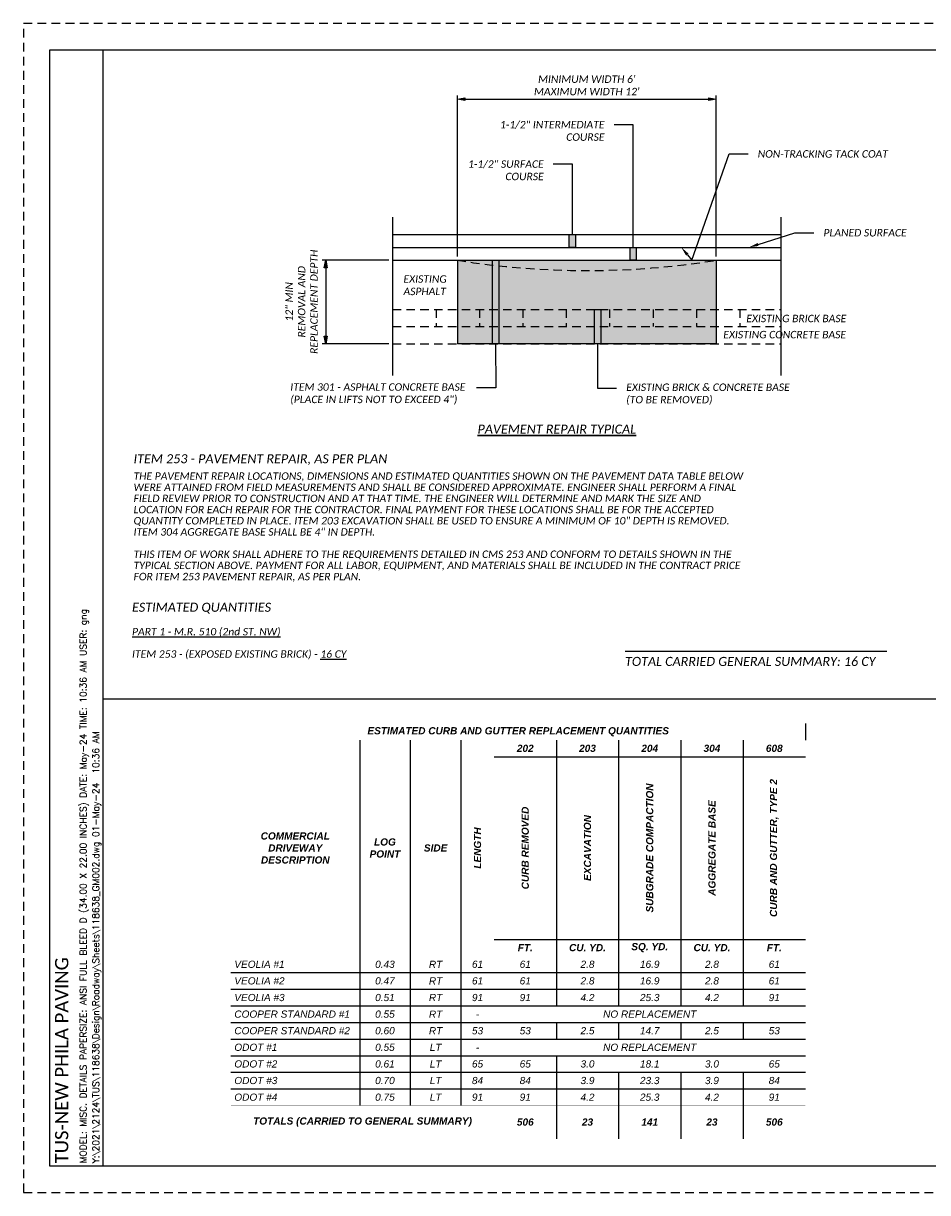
# Paper-space layout 'Layout1' of a CAD drawing. Header units: feet. Extents: x -19 to 34, y 0 to 22.
# Tile 2 of 3: x 0 to 17, y 0 to 22. Entities that reach past the tile are written whole.
import ezdxf
from ezdxf import colors
from ezdxf.entities.mleader import LeaderData, LeaderLine
from ezdxf.enums import TextEntityAlignment as Align
from ezdxf.math import Vec2, Vec3

# ---------------------------------------------------------------- set-up
doc = ezdxf.new("R2010")
doc.units = ezdxf.units.FT
doc.header["$MEASUREMENT"] = 0
doc.linetypes.add('3', pattern=[0.22, 0.16, -0.06])
doc.linetypes.add('OhDOT_USTN3', pattern=[0.22, 0.165, -0.055])
for name, color, linetype in [('SH_Border', 7, 'Continuous'), ('SH_Cut_Line', 7, 'OhDOT_USTN3'), ('SH_Data', 7, 'Continuous'), ('SH_Text', 7, 'Continuous'), ('SH_TextH', 4, 'Continuous'), ('XS_P_Pavt_Surface', 251, 'Continuous')]:
    doc.layers.add(name, color=color, linetype=linetype)
doc.styles.add('DwgStamp', font='romans.shx')
doc.styles.add('Font 70-Main Title', font='calibri.ttf', dxfattribs={"width": 1.15, "height": 0.25})
doc.styles.add('Slanted Normal (0.14) Font 31', font='calibrii.ttf', dxfattribs={"height": 0.14})
doc.styles.add('Slanted Sub-Title (0.17) Font 31', font='calibrii.ttf', dxfattribs={"height": 0.17})
doc.styles.add('Slanted-Normal', font='calibrii.ttf', dxfattribs={"height": 0.14})
doc.styles.add('Straight Sub-Title (0.17) Font 30', font='calibri.ttf', dxfattribs={"height": 0.17})
doc.styles.add('Straight-Sub Title', font='calibri.ttf', dxfattribs={"height": 0.17})
doc.dimstyles.new('Dec-1  Slanted', dxfattribs={"dimtxt": 0.14, "dimasz": 0.14, "dimexe": 0.07, "dimexo": 0.07, "dimgap": 0.07, "dimtad": 1, "dimdec": 1, "dimzin": 3, "dimdsep": 46, "dimtxsty": 'Slanted-Normal', "dimblk": 'Dim1', "dimcen": 0, "dimclrd": 95, "dimclre": 95, "dimclrt": 7, "dimaunit": 1, "dimadec": 3, "dimazin": 3, "dimtfac": 1, "dimtdec": 1, "dimtix": 1, "dimtofl": 0, "dimtmove": 1, "dimatfit": 3, "dimldrblk": 'Dim1', "dimfxl": 1, "dimtolj": 1, "dimtzin": 0, "dimlwd": -1, "dimlwe": -1, "dimarcsym": 0})
doc.dimstyles.new('Dec-2  Slanted', dxfattribs={"dimtxt": 0.14, "dimasz": 0.14, "dimexe": 0.07, "dimexo": 0.07, "dimgap": 0.07, "dimtad": 1, "dimzin": 3, "dimdsep": 46, "dimtxsty": 'Slanted-Normal', "dimblk": 'Dim1', "dimcen": 0, "dimclrd": 95, "dimclre": 95, "dimclrt": 7, "dimazin": 3, "dimtfac": 1, "dimtix": 1, "dimtofl": 0, "dimtmove": 1, "dimatfit": 3, "dimldrblk": 'Dim1', "dimfxl": 1, "dimtolj": 1, "dimtzin": 0, "dimlwd": -1, "dimlwe": -1, "dimarcsym": 0})

# ---------------------------------------------------------------- blocks, each defined once
blk = doc.blocks.new('BLKWO_NEW')
at = {"layer": 'SH_Border', "linetype": 'Continuous', "flags": 128}
blk.add_lwpolyline([(0.5, 21.5), (33.5, 21.5), (33.5, 0.5), (0.5, 0.5), (0.5, 21.5)], close=True, dxfattribs=at)
blk.add_lwpolyline([(1.5, 0.5), (1.5, 21.5)], dxfattribs=at)
at = {"layer": 'SH_Cut_Line', "color": 7, "linetype": 'OhDOT_USTN3', "flags": 128}
blk.add_lwpolyline([(0, 0), (34, 0), (34, 22), (0, 22), (0, 0)], close=True, dxfattribs=at)
at = {"layer": 'SH_Data', "style": 'Font 70-Main Title', "width": 1.15, "flags": 8}
blk.add_attdef('TITLEAREA2T', text='', height=0.25, rotation=90, dxfattribs=at).set_placement((32.75, 13), align=Align.MIDDLE_CENTER)
at = {"layer": 'SH_Data', "style": 'Straight-Sub Title'}
for tag, p in [('XXX', (32.75, 2)), ('XXX', (32.75, 1.5)), ('XXXXXX', (32.75, 1))]:
    blk.add_attdef(tag, text='', height=0.17, dxfattribs=at).set_placement(p, align=Align.BOTTOM_CENTER)
at = {"layer": 'SH_Data', "style": 'Straight Sub-Title (0.17) Font 30', "flags": 8}
blk.add_attdef('PROJECT', text='', height=0.25, rotation=90, dxfattribs=at).set_placement((0.721, 0.55), align=Align.MIDDLE_LEFT)
blk = doc.blocks.new('_None')
blk = doc.blocks.new('Dim1')
h = blk.add_hatch(color=4)
h.dxf.hatch_style = 1
h.paths.add_polyline_path([(0, 0), (-1, -0.2), (-1, 0.2)])
at = {"color": 4}
blk.add_lwpolyline([(0, 0), (-1, -0.2), (-1, 0.2), (0, 0)], dxfattribs=at)
blk = doc.blocks.new('*D1026')
at = {"layer": 'Defpoints', "color": 0, "linetype": 'Continuous', "transparency": 16777216}
for p in [(6.951, 17.543), (5.692, 15.973), (6.951, 15.973)]:
    blk.add_point(p, dxfattribs=at)
at = {"layer": 'SH_Text', "color": 95, "linetype": 'Continuous', "transparency": 16777216}
for p, q in [((6.881, 17.543), (5.622, 17.543)), ((5.692, 17.403), (5.692, 16.113)), ((6.881, 15.973), (5.622, 15.973))]:
    blk.add_line(p, q, dxfattribs=at)
at = {"layer": 'SH_Text', "color": 95, "linetype": 'Continuous', "transparency": 16777216, "xscale": 0.14, "yscale": 0.14, "zscale": 0.14}
for p, rotation in [((5.692, 17.543), 90), ((5.692, 15.973), 270)]:
    blk.add_blockref('Dim1', p, dxfattribs=dict(at, rotation=rotation))
at = {"layer": 'SH_Text', "color": 7, "linetype": 'Continuous', "lineweight": 0, "transparency": 16777216, "insert": (5.238, 16.761), "char_height": 0.14, "attachment_point": 5, "rotation": 90, "style": 'Slanted-Normal'}
blk.add_mtext('\\A1;12" MIN\\PREMOVAL AND \\PREPLACEMENT DEPTH', dxfattribs=at)
blk = doc.blocks.new('*D1027')
at = {"layer": 'Defpoints', "color": 0, "transparency": 16777216}
for p in [(13.041, 20.574), (8.169, 17.543), (13.041, 17.543)]:
    blk.add_point(p, dxfattribs=at)
at = {"layer": 'SH_Data', "color": 95, "linetype": 'Continuous', "transparency": 16777216}
for p, q in [((8.169, 17.613), (8.169, 20.644)), ((8.309, 20.574), (12.901, 20.574)), ((13.041, 17.613), (13.041, 20.644))]:
    blk.add_line(p, q, dxfattribs=at)
at = {"layer": 'SH_Data', "color": 95, "transparency": 16777216, "xscale": 0.14, "yscale": 0.14, "zscale": 0.14, "rotation": 180}
blk.add_blockref('Dim1', (8.169, 20.574), dxfattribs=at)
at = {"layer": 'SH_Data', "color": 95, "transparency": 16777216, "xscale": 0.14, "yscale": 0.14, "zscale": 0.14}
blk.add_blockref('Dim1', (13.041, 20.574), dxfattribs=at)
at = {"layer": 'SH_Data', "color": 7, "transparency": 16777216, "insert": (10.605, 20.833), "char_height": 0.14, "attachment_point": 5, "style": 'Slanted-Normal'}
blk.add_mtext("\\A1;MINIMUM WIDTH 6'\\PMAXIMUM WIDTH 12'", dxfattribs=at)
blk = doc.blocks.new('*A1035')
at = {"layer": 'SH_Data', "color": 7, "linetype": 'Continuous', "ltscale": 0.001157, "const_width": 0.000289}
for points in [[(7.208, 0), (0, 0), (0, -5.208), (7.208, -5.208), (7.208, -0.208), (0, -0.208)], [(3.302, -0.208), (3.302, -5.208)], [(0, -2.917), (7.208, -2.917)], [(0, -4.792), (7.208, -4.792)]]:
    blk.add_lwpolyline(points, dxfattribs=at)
at = {"layer": 'SH_Data', "color": 7, "linetype": 'Continuous', "ltscale": 0.001157}
for points in [[(7.208, 0), (7.208, -0.208)], [(1.615, -0.208), (1.615, -4.792)], [(2.25, -0.208), (2.25, -4.792)], [(2.885, -0.208), (2.885, -4.792)], [(4.083, -0.208), (4.083, -3.542)], [(4.865, -0.208), (4.865, -3.542)], [(5.646, -0.208), (5.646, -3.542)], [(6.427, -0.208), (6.427, -3.542)], [(3.302, -0.417), (7.208, -0.417)], [(3.302, -2.708), (7.208, -2.708)], [(0, -3.125), (7.208, -3.125)], [(0, -3.333), (7.208, -3.333)], [(0, -3.542), (7.208, -3.542)], [(0, -3.75), (7.208, -3.75)], [(4.083, -3.75), (4.083, -3.958)], [(4.865, -3.75), (4.865, -3.958)], [(5.646, -3.75), (5.646, -3.958)], [(6.427, -3.75), (6.427, -3.958)], [(0, -3.958), (7.208, -3.958)], [(0, -4.167), (7.208, -4.167)], [(4.083, -4.167), (4.083, -5.208)], [(0, -4.375), (7.208, -4.375)], [(4.865, -4.375), (4.865, -5.208)], [(5.646, -4.375), (5.646, -5.208)], [(6.427, -4.375), (6.427, -5.208)], [(0, -4.583), (7.208, -4.583)]]:
    blk.add_lwpolyline(points, dxfattribs=at)
at = {"layer": 'SH_Data', "color": 7, "char_height": 0.09028, "style": 'Slanted-Normal'}
for s, insert, attachment_point in [('\\fArial|b1|i1|c0|p34;ESTIMATED CURB AND GUTTER REPLACEMENT QUANTITIES', (3.604, -0.104), 5), ('\\fArial|b1|i1|c0|p34;202', (3.693, -0.312), 5), ('\\fArial|b1|i1|c0|p34;203', (4.474, -0.312), 5), ('\\fArial|b1|i1|c0|p34;204', (5.255, -0.312), 5), ('\\fArial|b1|i1|c0|p34;304', (6.036, -0.312), 5), ('\\fArial|b1|i1|c0|p34;608', (6.818, -0.312), 5), ('\\fArial|b1|i1|c0|p34;FT.', (3.693, -2.812), 5), ('\\fArial|b1|i1|c0|p34;CU. YD.', (4.474, -2.812), 5), ('\\fArial|b1|i1|c0|p34;SQ. YD.', (5.255, -2.812), 5), ('\\fArial|b1|i1|c0|p34;CU. YD.', (6.036, -2.812), 5), ('\\fArial|b0|i1|c0|p34;VEOLIA #1', (0.042, -3.021), 4), ('\\fArial|b0|i1|c0|p34;0.43', (1.932, -3.021), 5), ('\\fArial|b0|i1|c0|p34;RT', (2.568, -3.021), 5), ('\\fArial|b0|i1|c0|p34;61', (3.094, -3.021), 5), ('\\fArial|b0|i1|c0|p34;61', (3.693, -3.021), 5), ('\\fArial|b0|i1|c0|p34;2.8', (4.474, -3.021), 5), ('\\fArial|b0|i1|c0|p34;16.9', (5.255, -3.021), 5), ('\\fArial|b0|i1|c0|p34;2.8', (6.036, -3.021), 5), ('\\fArial|b0|i1|c0|p34;61', (6.818, -3.021), 5), ('\\fArial|b0|i1|c0|p34;VEOLIA #2', (0.042, -3.229), 4), ('\\fArial|b0|i1|c0|p34;0.47', (1.932, -3.229), 5), ('\\fArial|b0|i1|c0|p34;RT', (2.568, -3.229), 5), ('\\fArial|b0|i1|c0|p34;61', (3.094, -3.229), 5), ('\\fArial|b0|i1|c0|p34;61', (3.693, -3.229), 5), ('\\fArial|b0|i1|c0|p34;2.8', (4.474, -3.229), 5), ('\\fArial|b0|i1|c0|p34;16.9', (5.255, -3.229), 5), ('\\fArial|b0|i1|c0|p34;2.8', (6.036, -3.229), 5), ('\\fArial|b0|i1|c0|p34;61', (6.818, -3.229), 5), ('\\fArial|b0|i1|c0|p34;VEOLIA #3', (0.042, -3.438), 4), ('\\fArial|b0|i1|c0|p34;0.51', (1.932, -3.438), 5), ('\\fArial|b0|i1|c0|p34;RT', (2.568, -3.438), 5), ('\\fArial|b0|i1|c0|p34;91', (3.094, -3.438), 5), ('\\fArial|b0|i1|c0|p34;91', (3.693, -3.438), 5), ('\\fArial|b0|i1|c0|p34;4.2', (4.474, -3.438), 5), ('\\fArial|b0|i1|c0|p34;25.3', (5.255, -3.438), 5), ('\\fArial|b0|i1|c0|p34;4.2', (6.036, -3.438), 5), ('\\fArial|b0|i1|c0|p34;91', (6.818, -3.438), 5), ('\\fArial|b0|i1|c0|p34;COOPER STANDARD #1', (0.042, -3.646), 4), ('\\fArial|b0|i1|c0|p34;0.55', (1.932, -3.646), 5), ('\\fArial|b0|i1|c0|p34;RT', (2.568, -3.646), 5), ('\\fArial|b0|i1|c0|p34;-', (3.094, -3.646), 5), ('\\fArial|b0|i1|c0|p34;NO REPLACEMENT', (5.255, -3.646), 5), ('\\fArial|b0|i1|c0|p34;COOPER STANDARD #2', (0.042, -3.854), 4), ('\\fArial|b0|i1|c0|p34;0.60', (1.932, -3.854), 5), ('\\fArial|b0|i1|c0|p34;RT', (2.568, -3.854), 5), ('\\fArial|b0|i1|c0|p34;53', (3.094, -3.854), 5), ('\\fArial|b0|i1|c0|p34;53', (3.693, -3.854), 5), ('\\fArial|b0|i1|c0|p34;2.5', (4.474, -3.854), 5), ('\\fArial|b0|i1|c0|p34;14.7', (5.255, -3.854), 5), ('\\fArial|b0|i1|c0|p34;2.5', (6.036, -3.854), 5), ('\\fArial|b0|i1|c0|p34;53', (6.818, -3.854), 5), ('\\fArial|b0|i1|c0|p34;ODOT #1', (0.042, -4.062), 4), ('\\fArial|b0|i1|c0|p34;0.55', (1.932, -4.062), 5), ('\\fArial|b0|i1|c0|p34;LT', (2.568, -4.062), 5), ('\\fArial|b0|i1|c0|p34;-', (3.094, -4.062), 5), ('\\fArial|b0|i1|c0|p34;NO REPLACEMENT', (5.255, -4.062), 5), ('\\fArial|b0|i1|c0|p34;ODOT #2', (0.042, -4.271), 4), ('\\fArial|b0|i1|c0|p34;0.61', (1.932, -4.271), 5), ('\\fArial|b0|i1|c0|p34;LT', (2.568, -4.271), 5), ('\\fArial|b0|i1|c0|p34;65', (3.094, -4.271), 5), ('\\fArial|b0|i1|c0|p34;65', (3.693, -4.271), 5), ('\\fArial|b0|i1|c0|p34;3.0', (4.474, -4.271), 5), ('\\fArial|b0|i1|c0|p34;18.1', (5.255, -4.271), 5), ('\\fArial|b0|i1|c0|p34;3.0', (6.036, -4.271), 5), ('\\fArial|b0|i1|c0|p34;65', (6.818, -4.271), 5), ('\\fArial|b0|i1|c0|p34;ODOT #3', (0.042, -4.479), 4), ('\\fArial|b0|i1|c0|p34;0.70', (1.932, -4.479), 5), ('\\fArial|b0|i1|c0|p34;LT', (2.568, -4.479), 5), ('\\fArial|b0|i1|c0|p34;84', (3.094, -4.479), 5), ('\\fArial|b0|i1|c0|p34;84', (3.693, -4.479), 5), ('\\fArial|b0|i1|c0|p34;3.9', (4.474, -4.479), 5), ('\\fArial|b0|i1|c0|p34;23.3', (5.255, -4.479), 5), ('\\fArial|b0|i1|c0|p34;3.9', (6.036, -4.479), 5), ('\\fArial|b0|i1|c0|p34;84', (6.818, -4.479), 5), ('\\fArial|b0|i1|c0|p34;ODOT #4', (0.042, -4.688), 4), ('\\fArial|b0|i1|c0|p34;0.75', (1.932, -4.688), 5), ('\\fArial|b0|i1|c0|p34;LT', (2.568, -4.688), 5), ('\\fArial|b0|i1|c0|p34;91', (3.094, -4.688), 5), ('\\fArial|b0|i1|c0|p34;91', (3.693, -4.688), 5), ('\\fArial|b0|i1|c0|p34;4.2', (4.474, -4.688), 5), ('\\fArial|b0|i1|c0|p34;25.3', (5.255, -4.688), 5), ('\\fArial|b0|i1|c0|p34;4.2', (6.036, -4.688), 5), ('\\fArial|b0|i1|c0|p34;91', (6.818, -4.688), 5), ('\\fArial|b1|i1|c0|p34;TOTALS (CARRIED TO GENERAL SUMMARY)', (1.651, -5), 5), ('\\fArial|b1|i1|c0|p34;506', (3.693, -5), 5), ('\\fArial|b1|i1|c0|p34;23', (4.474, -5), 5), ('\\fArial|b1|i1|c0|p34;141', (5.255, -5), 5), ('\\fArial|b1|i1|c0|p34;23', (6.036, -5), 5), ('\\fArial|b1|i1|c0|p34;506', (6.818, -5), 5)]:
    blk.add_mtext(s, dxfattribs=dict(at, insert=insert, attachment_point=attachment_point))
at = {"layer": 'SH_Data', "color": 7, "char_height": 0.09028, "attachment_point": 5, "rotation": 90, "style": 'Slanted-Normal'}
for s, insert, width in [('\\fArial|b1|i1|c0|p34;SUBGRADE COMPACTION', (5.255, -1.562), 2.29167), ('\\fArial|b1|i1|c0|p34;CURB AND GUTTER, TYPE 2', (6.818, -1.562), 2.29167), ('\\fArial|b1|i1|c0|p34;CURB REMOVED', (3.693, -1.562), 2.29167), ('\\fArial|b1|i1|c0|p34;AGGREGATE BASE', (6.036, -1.562), 2.29167), ('\\fArial|b1|i1|c0|p34;EXCAVATION', (4.474, -1.562), 2.29167), ('\\fArial|b1|i1|c0|p34;LENGTH', (3.094, -1.562), 2.70833)]:
    blk.add_mtext(s, dxfattribs=dict(at, insert=insert, width=width))
at = {"layer": 'SH_Data', "color": 7, "char_height": 0.09028, "attachment_point": 5, "style": 'Slanted-Normal'}
for s, insert, width in [('\\fArial|b1|i1|c0|p34;COMMERCIAL DRIVEWAY DESCRIPTION', (0.807, -1.562), 1.53125), ('\\fArial|b1|i1|c0|p34;LOG POINT', (1.932, -1.562), 0.55208), ('\\fArial|b1|i1|c0|p34;SIDE', (2.568, -1.562), 0.55208), ('\\fArial|b1|i1|c0|p34;FT.', (6.818, -2.812), 0.69792)]:
    blk.add_mtext(s, dxfattribs=dict(at, insert=insert, width=width))

psp = doc.layouts.get("Layout1")

# ---------------------------------------------------------------- hatches: boundary and pattern name
at = {"layer": 'SH_Data', "transparency": 33554687}
h = psp.add_hatch(color=256, dxfattribs=at)
h.dxf.hatch_style = 1
h.paths.add_polyline_path([(10.275, 17.786), (10.392, 17.786), (10.392, 18.03), (10.275, 18.03)])
h.paths.add_polyline_path([(11.538, 17.786), (11.421, 17.786), (11.421, 17.543), (11.538, 17.543)])
at = {"layer": 'SH_Data', "transparency": 33554457}
h = psp.add_hatch(color=256, dxfattribs=at)
h.dxf.hatch_style = 1
h.paths.add_polyline_path([(13.041, 17.543), (8.169, 17.543), (8.169, 15.973), (13.041, 15.973)])
at = {"layer": 'SH_Data', "transparency": 33554687}
h = psp.add_hatch(color=256, dxfattribs=at)
h.dxf.hatch_style = 1
h.paths.add_polyline_path([(8.832, 15.973), (8.948, 15.973), (8.948, 17.543), (8.832, 17.543)])
h = psp.add_hatch(color=256, dxfattribs=at)
h.dxf.hatch_style = 1
h.paths.add_polyline_path([(10.867, 16.619), (10.75, 16.619), (10.75, 15.973), (10.867, 15.973)])

# ---------------------------------------------------------------- linework, layer by layer
at = {"layer": 'SH_Data'}
for p, q in [((11.325, 10.187), (16.252, 10.187)), ((1.499, 9.288), (17.739, 9.288))]:
    psp.add_line(p, q, dxfattribs=at)
for points in [[(6.951, 18.351), (6.951, 15.372)], [(14.259, 18.351), (14.259, 15.372)], [(8.169, 17.543), (8.169, 15.973)], [(13.041, 17.543), (13.041, 15.973), (8.169, 15.973)]]:
    psp.add_lwpolyline(points, dxfattribs=at)
for points in [[(10.275, 18.03), (10.392, 18.03), (10.392, 17.786), (10.275, 17.786)], [(11.421, 17.786), (11.538, 17.786), (11.538, 17.543), (11.421, 17.543)], [(8.832, 17.543), (8.948, 17.543), (8.948, 15.973), (8.832, 15.973)], [(10.75, 16.619), (10.867, 16.619), (10.867, 15.973), (10.75, 15.973)]]:
    psp.add_lwpolyline(points, close=True, dxfattribs=at)
at = {"layer": 'SH_Data', "linetype": '3'}
psp.add_arc((10.605, 32.743), 15.394, 260.8946, 279.1054, dxfattribs=at)
at = {"layer": 'SH_Text', "linetype": '3'}
for p, q in [((6.951, 16.619), (14.259, 16.619)), ((6.951, 16.296), (14.259, 16.296)), ((6.951, 15.973), (14.259, 15.973))]:
    psp.add_line(p, q, dxfattribs=at)
for points in [[(7.768, 16.619), (7.768, 16.296)], [(8.585, 16.619), (8.585, 16.296)], [(9.402, 16.619), (9.402, 16.296)], [(10.219, 16.619), (10.219, 16.296)], [(11.036, 16.619), (11.036, 16.296)], [(11.853, 16.619), (11.853, 16.296)], [(12.67, 16.619), (12.67, 16.296)], [(13.487, 16.619), (13.487, 16.296)]]:
    psp.add_lwpolyline(points, dxfattribs=at)
at = {"layer": 'XS_P_Pavt_Surface'}
for p, q in [((6.951, 18.03), (14.259, 18.03)), ((6.951, 17.786), (14.259, 17.786)), ((6.951, 17.543), (14.259, 17.543))]:
    psp.add_line(p, q, dxfattribs=at)

# ---------------------------------------------------------------- block references
at = {"layer": 'SH_Border'}
ref = psp.add_blockref('BLKWO_NEW', (0, 0), dxfattribs=at)
ref.add_attrib('PROJECT', 'TUS-NEW PHILA PAVING', dxfattribs={"layer": 'SH_Data', "height": 0.25, "rotation": 90, "style": 'Straight Sub-Title (0.17) Font 30'}).set_placement((0.721, 0.55), align=Align.MIDDLE_LEFT)
at = {"layer": 'SH_Data', "xscale": 1.5, "yscale": 1.5, "zscale": 1.5}
psp.add_blockref('*A1035', (3.908, 8.827), dxfattribs=at)

# ---------------------------------------------------------------- texts
at = {"layer": 'SH_Border', "lineweight": 30, "style": 'Slanted Sub-Title (0.17) Font 31'}
psp.add_text('ESTIMATED QUANTITIES', height=0.17, dxfattribs=at).set_placement((2.045, 11.099), align=Align.TOP_LEFT)
at = {"layer": 'SH_Data', "linetype": 'Continuous', "style": 'DwgStamp'}
for s, p in [('MODEL: MISC. DETAILS PAPERSIZE: ANSI FULL BLEED D (34.00 X 22.00 INCHES) DATE: May-24 TIME: 10:36 AM USER: gng', (1.188, 0.55)), ('Y:\\2021\\2124\\TUS\\118638\\Design\\Roadway\\Sheets\\118638_GM002.dwg 01-May-24  10:36 AM', (1.425, 0.55))]:
    psp.add_text(s, height=0.125, rotation=90, dxfattribs=at).set_placement(p)
at = {"layer": 'SH_Data', "char_height": 0.14, "attachment_point": 1, "style": 'Slanted-Normal'}
for s, insert, width in [('EXISTING ASPHALT', (7.155, 17.26), 1.17127), ('EXISTING BRICK BASE', (13.608, 16.517), 1.91317), ('EXISTING CONCRETE BASE', (13.175, 16.214), 2.33807)]:
    psp.add_mtext(s, dxfattribs=dict(at, insert=insert, width=width))
at = {"layer": 'SH_Text', "char_height": 0.14, "attachment_point": 1, "line_spacing_factor": 0.9, "style": 'Slanted Normal (0.14) Font 31'}
for s, insert, width in [('THE PAVEMENT REPAIR LOCATIONS, DIMENSIONS AND ESTIMATED QUANTITIES SHOWN ON THE PAVEMENT DATA TABLE BELOW WERE ATTAINED FROM FIELD MEASUREMENTS AND SHALL BE CONSIDERED APPROXIMATE. ENGINEER SHALL PERFORM A FINAL FIELD REVIEW PRIOR TO CONSTRUCTION AND AT THAT TIME. THE ENGINEER WILL DETERMINE AND MARK THE SIZE AND LOCATION FOR EACH REPAIR FOR THE CONTRACTOR. FINAL PAYMENT FOR THESE LOCATIONS SHALL BE FOR THE ACCEPTED QUANTITY COMPLETED IN PLACE. ITEM 203 EXCAVATION SHALL BE USED TO ENSURE A MINIMUM OF 10" DEPTH IS REMOVED. ITEM 304 AGGREGATE BASE SHALL BE 4" IN DEPTH. \\P\\PTHIS ITEM OF WORK SHALL ADHERE TO THE REQUIREMENTS DETAILED IN CMS 253 AND CONFORM TO DETAILS SHOWN IN THE TYPICAL SECTION ABOVE. PAYMENT FOR ALL LABOR, EQUIPMENT, AND MATERIALS SHALL BE INCLUDED IN THE CONTRACT PRICE FOR ITEM 253 PAVEMENT REPAIR, AS PER PLAN.', (2.074, 13.552), 11.60542), ('{\\LPART 1 - M.R. 510 (2nd ST. NW)\\P}\\PITEM 253 - (EXPOSED EXISTING BRICK) - {\\L16 CY}', (2.045, 10.624), 13.14838)]:
    psp.add_mtext(s, dxfattribs=dict(at, insert=insert, width=width))
at = {"layer": 'SH_TextH', "lineweight": 30, "style": 'Slanted Sub-Title (0.17) Font 31'}
psp.add_text('ITEM 253 - PAVEMENT REPAIR, AS PER PLAN', height=0.17, dxfattribs=at).set_placement((2.074, 13.893), align=Align.TOP_LEFT)
at = {"layer": 'SH_TextH', "lineweight": 30, "insert": (10.041, 14.365), "char_height": 0.17, "attachment_point": 5, "line_spacing_factor": 0.6, "style": 'Slanted Sub-Title (0.17) Font 31'}
psp.add_mtext('{\\LPAVEMENT REPAIR TYPICAL}', dxfattribs=at)
at = {"layer": 'SH_TextH', "insert": (11.325, 10.08), "char_height": 0.17, "width": 4.80772, "attachment_point": 1, "style": 'Slanted Sub-Title (0.17) Font 31'}
psp.add_mtext('TOTAL CARRIED GENERAL SUMMARY: 16 CY', dxfattribs=at)

# ---------------------------------------------------------------- dimensions: what is measured, and where the dimension line sits
at = {"layer": 'SH_Data'}
dim = psp.add_linear_dim(base=(13.041, 20.574), p1=(8.169, 17.543), p2=(13.041, 17.543), text="MINIMUM WIDTH 6'\\PMAXIMUM WIDTH 12'", dimstyle='Dec-1  Slanted', override={"dimpost": "'"}, dxfattribs=at)
dim.commit()
dim.dimension.update_dxf_attribs({"geometry": '*D1027', "text_midpoint": (10.605, 20.833)})
at = {"layer": 'SH_Text', "color": 97, "linetype": 'Continuous', "lineweight": 0}
dim = psp.add_linear_dim(base=(5.692, 15.973), p1=(6.951, 17.543), p2=(6.951, 15.973), angle=270, text='12" MIN\\PREMOVAL AND \\PREPLACEMENT DEPTH', dimstyle='Dec-2  Slanted', override={"dimpost": "'", "dimtmove": 2}, dxfattribs=at)
dim.commit()
dim.dimension.update_dxf_attribs({"geometry": '*D1026', "text_midpoint": (5.238, 16.761), "dimtype": 160})

# ---------------------------------------------------------------- leaders
at = {"layer": 'SH_Text'}
ml = psp.add_multileader_mtext('Standard', dxfattribs=at)
ml.set_content('1-1/2" INTERMEDIATE\\PCOURSE', color=256, style='Slanted Normal (0.14) Font 31')
ml.set_leader_properties()
ml.set_arrow_properties(name='NONE')
ml.build(insert=Vec2(0, 0))
ml.multileader.update_dxf_attribs({"dogleg_length": 0.36, "arrow_head_size": 0.18})
ctx = ml.context
ctx.base_point, ctx.char_height, ctx.arrow_head_size, ctx.landing_gap_size, ctx.plane_origin = Vec3(8.776, 20.093), 0.14, 0.18, 0.18, Vec3(11.479, 17.786)
ctx.text_align_type = 2
notes = []
notes.append((ctx, [(0, (1, 1, 0), (11.479, 20.093), (-1, 0), 0.36, [(0, [(11.479, 17.786)], 0, [])])]))
ctx.mtext.insert, ctx.mtext.width, ctx.mtext.alignment, ctx.mtext.flow_direction = Vec3(10.939, 20.164), 2.86859, 3, 5
ml = psp.add_multileader_mtext('Standard', dxfattribs=at)
ml.set_content('NON-TRACKING TACK COAT', color=256, style='Slanted Normal (0.14) Font 31')
ml.set_leader_properties()
ml.build(insert=Vec2(0, 0))
ml.multileader.update_dxf_attribs({"dogleg_length": 0.36, "arrow_head_size": 0.18})
ctx = ml.context
ctx.base_point, ctx.char_height, ctx.arrow_head_size, ctx.landing_gap_size, ctx.plane_origin = Vec3(13.643, 19.543), 0.14, 0.18, 0.18, Vec3(13.275, 16.09)
notes.append((ctx, [(1, (1, 1, 0), (13.283, 19.543), (1, 0), 0.36, [(1, [(12.384, 17.786), (12.586, 17.543)], 0, [])])]))
ctx.mtext.insert, ctx.mtext.width, ctx.mtext.flow_direction = Vec3(13.823, 19.614), 2.85849, 5
ml = psp.add_multileader_mtext('Standard', dxfattribs=at)
ml.set_content('1-1/2" SURFACE\\PCOURSE', color=256, style='Slanted Normal (0.14) Font 31')
ml.set_leader_properties()
ml.set_arrow_properties(name='NONE')
ml.build(insert=Vec2(0, 0))
ml.multileader.update_dxf_attribs({"dogleg_length": 0.36, "arrow_head_size": 0.18})
ctx = ml.context
ctx.base_point, ctx.char_height, ctx.arrow_head_size, ctx.landing_gap_size, ctx.plane_origin = Vec3(8.18, 19.352), 0.14, 0.18, 0.18, Vec3(10.334, 18.03)
ctx.text_align_type = 2
notes.append((ctx, [(0, (1, 1, 0), (10.334, 19.352), (-1, 0), 0.36, [(0, [(10.334, 18.03)], 0, [])])]))
ctx.mtext.insert, ctx.mtext.width, ctx.mtext.alignment, ctx.mtext.flow_direction = Vec3(9.794, 19.423), 2.9292, 3, 5
ml = psp.add_multileader_mtext('Standard', dxfattribs=at)
ml.set_content('PLANED SURFACE', color=256, style='Slanted Normal (0.14) Font 31')
ml.set_leader_properties()
ml.build(insert=Vec2(0, 0))
ml.multileader.update_dxf_attribs({"dogleg_length": 0.36, "arrow_head_size": 0.18})
ctx = ml.context
ctx.base_point, ctx.char_height, ctx.arrow_head_size, ctx.landing_gap_size, ctx.plane_origin = Vec3(14.881, 18.06), 0.14, 0.18, 0.18, Vec3(14.912, 14.537)
notes.append((ctx, [(1, (1, 1, 0), (14.521, 18.06), (1, 0), 0.36, [(0, [(13.658, 17.786)], 0, [])])]))
ctx.mtext.insert, ctx.mtext.width, ctx.mtext.flow_direction = Vec3(15.061, 18.131), 3.58574, 5
ml = psp.add_multileader_mtext('Standard', dxfattribs=at)
ml.set_content('ITEM 301 - ASPHALT CONCRETE BASE\\P(PLACE IN LIFTS NOT TO EXCEED 4")', color=256, style='Slanted Normal (0.14) Font 31')
ml.set_leader_properties()
ml.set_arrow_properties(name='NONE')
ml.build(insert=Vec2(0, 0))
ml.multileader.update_dxf_attribs({"dogleg_length": 0.36, "arrow_head_size": 0.18})
ctx = ml.context
ctx.base_point, ctx.char_height, ctx.arrow_head_size, ctx.landing_gap_size, ctx.plane_origin = Vec3(4.844, 15.14), 0.14, 0.18, 0.18, Vec3(8.891, 11.453)
notes.append((ctx, [(0, (1, 1, 0), (8.892, 15.14), (-1, 0), 0.36, [(0, [(8.89, 15.973)], 0, [])])]))
ctx.mtext.insert, ctx.mtext.width, ctx.mtext.flow_direction = Vec3(5.024, 15.228), 7.32265, 5
ml = psp.add_multileader_mtext('Standard', dxfattribs=at)
ml.set_content('EXISTING BRICK & CONCRETE BASE\\P(TO BE REMOVED)', color=256, style='Slanted Normal (0.14) Font 31')
ml.set_leader_properties()
ml.set_arrow_properties(name='NONE')
ml.build(insert=Vec2(0, 0))
ml.multileader.update_dxf_attribs({"dogleg_length": 0.36, "arrow_head_size": 0.18})
ctx = ml.context
ctx.base_point, ctx.char_height, ctx.arrow_head_size, ctx.landing_gap_size, ctx.plane_origin = Vec3(11.168, 15.136), 0.14, 0.18, 0.18, Vec3(10.808, 15.973)
notes.append((ctx, [(0, (1, 1, 0), (10.808, 15.136), (1, 0), 0.36, [(0, [(10.808, 15.973)], 0, [])])]))
ctx.mtext.insert, ctx.mtext.flow_direction = Vec3(11.348, 15.224), 5
for ctx, leaders in notes:
    for number, flags, end, landing, length, lines in leaders:
        leader = LeaderData()
        leader.index, (leader.has_last_leader_line, leader.has_dogleg_vector, leader.attachment_direction) = number, flags
        leader.last_leader_point, leader.dogleg_vector, leader.dogleg_length = Vec3(end), Vec3(landing), length
        for number, points, colour, breaks in lines:
            line = LeaderLine()
            line.index, line.vertices, line.color, line.breaks = number, Vec3.list(points), colors.encode_raw_color(colour), breaks
            leader.lines.append(line)
        ctx.leaders.append(leader)

doc.saveas('drawing.dxf')
